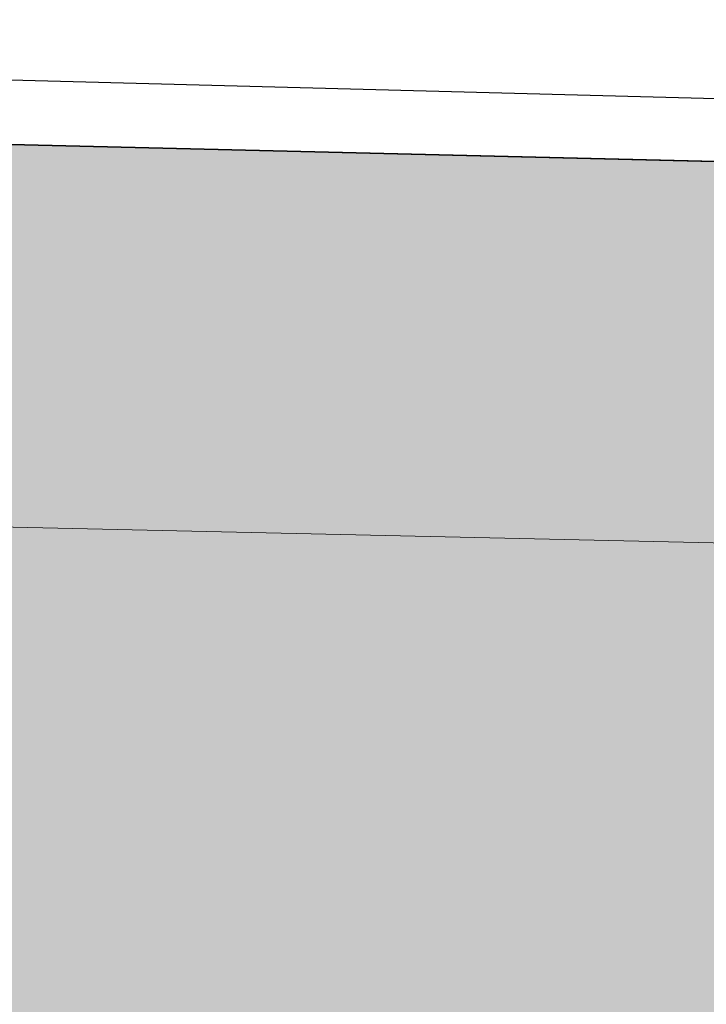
# Model space of a CAD drawing. Extents: x 6601440 to 6601733, y 5738487 to 5738717.
# Tile 81 of 129: x 6601540.471 to 6601541.428, y 5738633.461 to 5738634.833. Entities that reach past the tile are written whole.
import ezdxf

# ---------------------------------------------------------------- set-up
doc = ezdxf.new("R2010")
doc.units = 0
doc.linetypes.add('PRZER3-1', pattern=[4, 3, -1])
doc.layers.get('0').update_dxf_attribs({"linetype": 'CONTINUOUS'})
doc.layers.add('GSLKOG', color=7, linetype='CONTINUOUS', lineweight=35, true_color=0x0a0909)
doc.layers.add('GSSKOA', color=7, linetype='PRZER3-1', lineweight=18, true_color=0x0a0909)

msp = doc.modelspace()

# ---------------------------------------------------------------- hatches: boundary and pattern name
h = msp.add_hatch()
h.set_pattern_fill('GRASS', color=3, scale=0.02)
h.set_pattern_definition([(90, (0, 0), (-0.3592102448, 0.3592102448), [0.09525, -0.6231704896]), (45, (0, 0), (-0.359210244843, 0.359210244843), [0.09525, -0.41275]), (135, (0, 0), (-0.359210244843, -0.359210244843), [0.09525, -0.41275])])
h.paths.add_polyline_path([(6601567.04248, 5738620.37858), (6601569.35401, 5738620.37858), (6601569.35401, 5738632.14724), (6601539.27426, 5738632.08779), (6601539.13052, 5738634.69079), (6601549.55846, 5738634.44175), (6601552.09793, 5738633.19629), (6601567.39928, 5738633.0552), (6601570.61455, 5738637.66958), (6601571.61007, 5738632.19503), (6601571.45634, 5738595.37257), (6601568.21977, 5738602.01965), (6601566.86453, 5738606.05391)])

# ---------------------------------------------------------------- linework, layer by layer
at = {"color": 7, "linetype": 'PRZER3-1', "lineweight": 30, "elevation": 10.06}
msp.add_lwpolyline([(6601510.43099, 5738653.7127), (6601522.49994, 5738653.91001), (6601522.49002, 5738651.5425), (6601529.66651, 5738651.5425), (6601529.66651, 5738654.02683), (6601538.55011, 5738654.18645), (6601539.54007, 5738634.77356), (6601549.69265, 5738634.50447), (6601552.07964, 5738633.33731), (6601567.28346, 5738633.12408), (6601570.6548, 5738637.80075), (6601571.66308, 5738632.20458), (6601571.54575, 5738595.28982), (6601574.72819, 5738588.65305), (6601578.36042, 5738588.65305), (6601578.43231, 5738576.80623), (6601579.79306, 5738576.80976), (6601579.79306, 5738571.10128), (6601578.48092, 5738571.09182), (6601578.5841, 5738558.98185), (6601511.23283, 5738558.57583), (6601510.2684, 5738653.7127)], dxfattribs=at)
msp.add_lwpolyline([(6601567.04248, 5738620.37858), (6601569.35401, 5738620.37858), (6601569.35401, 5738632.14724), (6601539.27426, 5738632.08779), (6601539.13052, 5738634.69079), (6601549.55846, 5738634.44175), (6601552.09793, 5738633.19629), (6601567.39928, 5738633.0552), (6601570.61455, 5738637.66958), (6601571.61007, 5738632.19503), (6601571.45634, 5738595.37257), (6601568.21977, 5738602.01965), (6601566.86453, 5738606.05391), (6601567.04248, 5738620.37858)])
at = {"layer": 'GSLKOG', "linetype": 'Continuous', "elevation": 10.18}
msp.add_lwpolyline([(6601529.54498, 5738656.03954), (6601536.38876, 5738656.20367), (6601536.69502, 5738634.74895), (6601549.56002, 5738634.44171), (6601551.94466, 5738633.2715), (6601567.28346, 5738633.12408), (6601567.4948, 5738603.50856), (6601572.89396, 5738592.42005)], dxfattribs=at)
at = {"layer": 'GSSKOA', "linetype": 'PRZER3-1', "lineweight": 18, "ltscale": 0.5}
msp.add_line((6601536.16263, 5738634.22214, 10.18), (6601549.43343, 5738633.92459, 10.18), dxfattribs=at)

doc.saveas('drawing.dxf')
